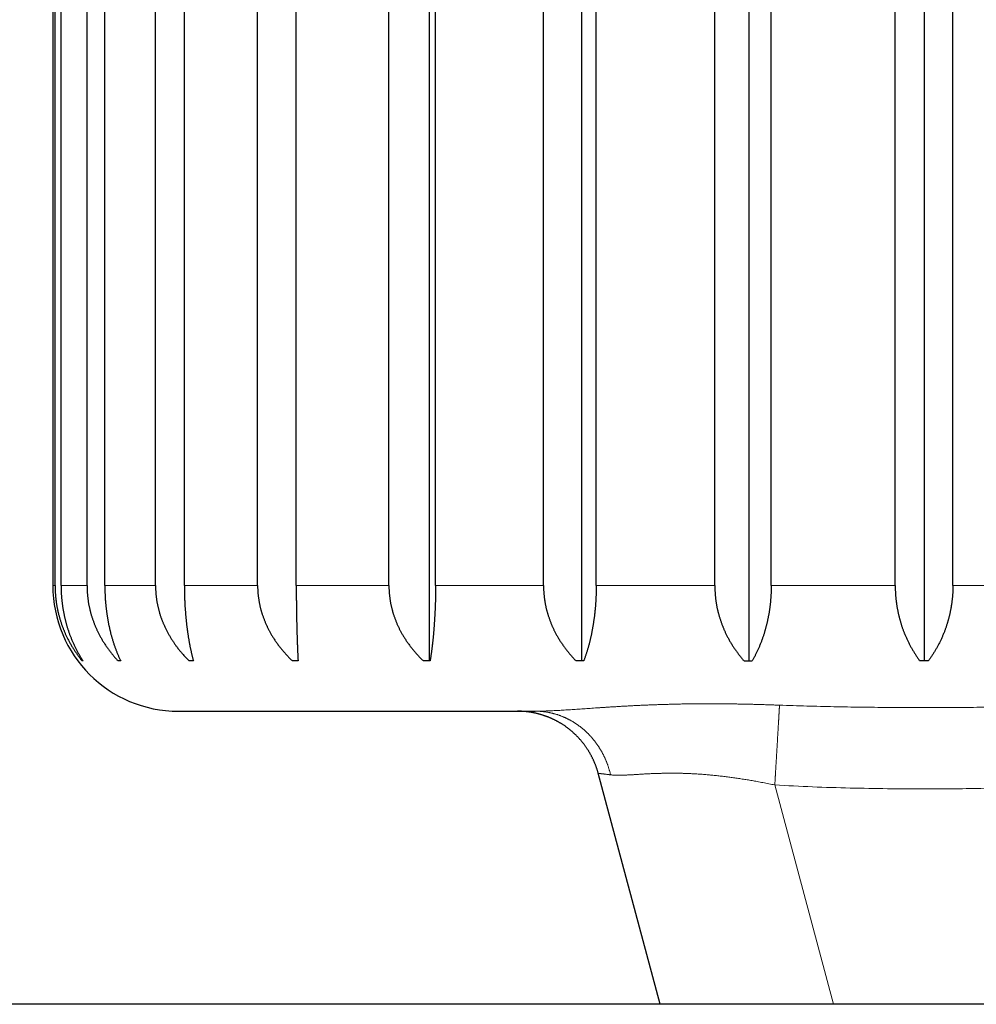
# Model space of a CAD drawing. Header units: millimetres. Extents: x 8 to 760, y 12 to 454.
# Tile 22 of 110: x 299 to 310, y 254 to 266. Entities that reach past the tile are written whole.
import ezdxf

# ---------------------------------------------------------------- set-up
doc = ezdxf.new("R2010")
doc.units = ezdxf.units.MM

msp = doc.modelspace()

# ---------------------------------------------------------------- linework, layer by layer
at = {"color": 7, "linetype": 'Continuous', "lineweight": 30}
for p, q in [((303.827, 277.426), (303.827, 258.396)), ((305.646, 277.426), (305.646, 258.396)), ((307.644, 277.426), (307.644, 258.396)), ((309.734, 277.426), (309.734, 258.396)), ((299.334, 276.296), (299.334, 259.296)), ((299.361, 259.296), (299.361, 276.296)), ((299.432, 259.296), (299.432, 276.296)), ((299.742, 259.296), (299.742, 276.296)), ((299.955, 259.296), (299.955, 276.296)), ((300.56, 259.296), (300.56, 276.296)), ((300.904, 259.296), (300.904, 276.296)), ((301.779, 259.296), (301.779, 276.296)), ((302.24, 259.296), (302.24, 276.296)), ((303.346, 259.296), (303.346, 276.296)), ((303.903, 259.296), (303.903, 276.296)), ((305.192, 259.296), (305.192, 276.296)), ((305.821, 259.296), (305.821, 276.296)), ((307.236, 259.296), (307.236, 276.296)), ((307.91, 259.296), (307.91, 276.296)), ((309.39, 259.296), (309.39, 276.296)), ((310.078, 259.296), (310.078, 276.296)), ((299.695, 258.396), (299.684, 258.396)), ((300.144, 258.396), (300.113, 258.396)), ((301.012, 258.396), (300.962, 258.396)), ((302.262, 258.396), (302.195, 258.396)), ((303.838, 258.396), (303.757, 258.396)), ((305.671, 258.396), (305.58, 258.396)), ((307.585, 258.396), (307.683, 258.396)), ((309.784, 258.396), (309.684, 258.396)), ((300.834, 257.796), (305.092, 257.796)), ((306.583, 254.299), (305.845, 257.055)), ((352.234, 254.299), (282.254, 254.299))]:
    msp.add_line(p, q, dxfattribs=at)
at = {"color": 8, "linetype": 'Continuous', "lineweight": 0}
for p, q in [((299.334, 259.296), (299.361, 259.296)), ((299.432, 259.296), (299.742, 259.296)), ((299.955, 259.296), (300.56, 259.296)), ((300.904, 259.296), (301.779, 259.296)), ((302.24, 259.296), (303.346, 259.296)), ((303.903, 259.296), (305.192, 259.296)), ((305.821, 259.296), (307.236, 259.296)), ((307.91, 259.296), (309.39, 259.296)), ((310.078, 259.296), (311.558, 259.296)), ((305.098, 257.796), (305.092, 257.796)), ((308.654, 254.299), (307.952, 256.916))]:
    msp.add_line(p, q, dxfattribs=at)
at = {"color": 7, "linetype": 'Continuous', "lineweight": 30}
msp.add_arc((300.834, 259.296), 1.5, 180, 270, dxfattribs=at)
for points, knots in [([(299.361, 259.296), (299.361, 259.291), (299.361, 259.28), (299.361, 259.263), (299.361, 259.247), (299.362, 259.23), (299.363, 259.214), (299.364, 259.197), (299.365, 259.181), (299.367, 259.164), (299.368, 259.148), (299.37, 259.132), (299.372, 259.115), (299.374, 259.099), (299.377, 259.083), (299.379, 259.067), (299.382, 259.05), (299.385, 259.034), (299.388, 259.018), (299.391, 259.003), (299.394, 258.99), (299.397, 258.977), (299.4, 258.964), (299.404, 258.95), (299.408, 258.934), (299.412, 258.917), (299.417, 258.901), (299.422, 258.885), (299.427, 258.87), (299.432, 258.854), (299.437, 258.839), (299.442, 258.824), (299.447, 258.809), (299.453, 258.794), (299.459, 258.779), (299.464, 258.765), (299.471, 258.75), (299.477, 258.736), (299.483, 258.72), (299.491, 258.704), (299.499, 258.687), (299.507, 258.67), (299.515, 258.654), (299.524, 258.637), (299.533, 258.62), (299.543, 258.603), (299.552, 258.586), (299.562, 258.569), (299.572, 258.552), (299.583, 258.536), (299.593, 258.52), (299.604, 258.504), (299.615, 258.488), (299.626, 258.472), (299.637, 258.456), (299.649, 258.441), (299.66, 258.426), (299.672, 258.411), (299.68, 258.401), (299.684, 258.396)], [0, 0, 0, 0, 0.016193, 0.03239, 0.048589, 0.064788, 0.080985, 0.097178, 0.113371, 0.129568, 0.145766, 0.161964, 0.178161, 0.194354, 0.210546, 0.226742, 0.24294, 0.259137, 0.275333, 0.291526, 0.304681, 0.317836, 0.330992, 0.344147, 0.361725, 0.379304, 0.396882, 0.413072, 0.429265, 0.44546, 0.461655, 0.477848, 0.494038, 0.510227, 0.526419, 0.542612, 0.558805, 0.574997, 0.591186, 0.610611, 0.63004, 0.64947, 0.668899, 0.688324, 0.709008, 0.729695, 0.750383, 0.77107, 0.791754, 0.812524, 0.833298, 0.854073, 0.874846, 0.895617, 0.916492, 0.937369, 0.958248, 0.979125, 1, 1, 1, 1]), ([(299.432, 259.296), (299.432, 259.291), (299.433, 259.28), (299.433, 259.263), (299.433, 259.247), (299.434, 259.23), (299.434, 259.214), (299.435, 259.197), (299.436, 259.181), (299.437, 259.164), (299.439, 259.148), (299.44, 259.132), (299.442, 259.115), (299.444, 259.099), (299.446, 259.083), (299.448, 259.067), (299.45, 259.05), (299.452, 259.034), (299.455, 259.018), (299.457, 259.003), (299.46, 258.99), (299.462, 258.977), (299.465, 258.964), (299.468, 258.95), (299.471, 258.934), (299.475, 258.917), (299.478, 258.901), (299.482, 258.885), (299.486, 258.87), (299.49, 258.854), (299.494, 258.839), (299.498, 258.824), (299.503, 258.809), (299.507, 258.794), (299.512, 258.779), (299.517, 258.765), (299.522, 258.75), (299.527, 258.736), (299.532, 258.72), (299.538, 258.704), (299.544, 258.687), (299.551, 258.67), (299.558, 258.654), (299.565, 258.637), (299.572, 258.62), (299.58, 258.603), (299.588, 258.586), (299.596, 258.569), (299.604, 258.552), (299.612, 258.536), (299.621, 258.52), (299.63, 258.504), (299.638, 258.488), (299.647, 258.472), (299.657, 258.456), (299.666, 258.441), (299.675, 258.426), (299.685, 258.411), (299.691, 258.401), (299.695, 258.396)], [0, 0, 0, 0, 0.016193, 0.03239, 0.048589, 0.064788, 0.080985, 0.097178, 0.113371, 0.129568, 0.145766, 0.161964, 0.178161, 0.194354, 0.210546, 0.226742, 0.24294, 0.259137, 0.275333, 0.291526, 0.304681, 0.317836, 0.330992, 0.344147, 0.361725, 0.379304, 0.396882, 0.413072, 0.429265, 0.44546, 0.461655, 0.477848, 0.494038, 0.510227, 0.526419, 0.542612, 0.558805, 0.574997, 0.591186, 0.610611, 0.63004, 0.64947, 0.668899, 0.688324, 0.709008, 0.729695, 0.750383, 0.77107, 0.791754, 0.812524, 0.833298, 0.854073, 0.874846, 0.895617, 0.916492, 0.937369, 0.958248, 0.979125, 1, 1, 1, 1]), ([(299.742, 259.296), (299.742, 259.291), (299.742, 259.28), (299.742, 259.263), (299.743, 259.247), (299.744, 259.23), (299.745, 259.214), (299.746, 259.197), (299.747, 259.181), (299.749, 259.164), (299.751, 259.148), (299.753, 259.132), (299.755, 259.115), (299.758, 259.099), (299.76, 259.083), (299.763, 259.067), (299.767, 259.05), (299.77, 259.034), (299.774, 259.018), (299.777, 259.003), (299.781, 258.99), (299.784, 258.977), (299.787, 258.964), (299.791, 258.95), (299.796, 258.934), (299.801, 258.917), (299.807, 258.901), (299.812, 258.885), (299.818, 258.87), (299.823, 258.854), (299.829, 258.839), (299.835, 258.824), (299.841, 258.809), (299.848, 258.794), (299.854, 258.779), (299.861, 258.765), (299.868, 258.75), (299.875, 258.736), (299.883, 258.72), (299.891, 258.704), (299.9, 258.687), (299.91, 258.67), (299.919, 258.654), (299.929, 258.637), (299.94, 258.62), (299.951, 258.603), (299.962, 258.586), (299.973, 258.569), (299.985, 258.552), (299.997, 258.536), (300.009, 258.52), (300.021, 258.504), (300.034, 258.488), (300.046, 258.472), (300.059, 258.456), (300.072, 258.441), (300.086, 258.426), (300.099, 258.411), (300.108, 258.401), (300.113, 258.396)], [0, 0, 0, 0, 0.016193, 0.03239, 0.048589, 0.064788, 0.080985, 0.097178, 0.113371, 0.129568, 0.145766, 0.161965, 0.178161, 0.194354, 0.210546, 0.226742, 0.24294, 0.259137, 0.275333, 0.291526, 0.304681, 0.317836, 0.330992, 0.344147, 0.361725, 0.379304, 0.396882, 0.413072, 0.429265, 0.44546, 0.461655, 0.477848, 0.494038, 0.510227, 0.526419, 0.542612, 0.558805, 0.574997, 0.591186, 0.610612, 0.63004, 0.64947, 0.668899, 0.688325, 0.709008, 0.729695, 0.750383, 0.77107, 0.791754, 0.812524, 0.833298, 0.854073, 0.874847, 0.895617, 0.916492, 0.937369, 0.958248, 0.979125, 1, 1, 1, 1]), ([(299.955, 259.296), (299.955, 259.291), (299.955, 259.28), (299.955, 259.263), (299.955, 259.247), (299.956, 259.23), (299.956, 259.214), (299.957, 259.197), (299.957, 259.181), (299.958, 259.164), (299.959, 259.148), (299.96, 259.132), (299.961, 259.115), (299.963, 259.099), (299.964, 259.083), (299.966, 259.067), (299.967, 259.05), (299.969, 259.034), (299.971, 259.018), (299.973, 259.003), (299.974, 258.99), (299.976, 258.977), (299.978, 258.964), (299.98, 258.95), (299.982, 258.934), (299.985, 258.917), (299.988, 258.901), (299.991, 258.885), (299.993, 258.87), (299.996, 258.854), (299.999, 258.839), (300.002, 258.824), (300.005, 258.809), (300.009, 258.794), (300.012, 258.779), (300.015, 258.765), (300.019, 258.75), (300.023, 258.736), (300.026, 258.72), (300.031, 258.704), (300.035, 258.687), (300.04, 258.67), (300.045, 258.654), (300.05, 258.637), (300.056, 258.62), (300.061, 258.603), (300.067, 258.586), (300.073, 258.569), (300.078, 258.552), (300.085, 258.536), (300.091, 258.52), (300.097, 258.504), (300.103, 258.488), (300.11, 258.472), (300.116, 258.456), (300.123, 258.441), (300.13, 258.426), (300.137, 258.411), (300.141, 258.401), (300.144, 258.396)], [0, 0, 0, 0, 0.016193, 0.03239, 0.048589, 0.064788, 0.080985, 0.097178, 0.113371, 0.129568, 0.145766, 0.161965, 0.178161, 0.194354, 0.210546, 0.226742, 0.24294, 0.259137, 0.275333, 0.291526, 0.304681, 0.317836, 0.330992, 0.344147, 0.361725, 0.379304, 0.396882, 0.413072, 0.429265, 0.44546, 0.461655, 0.477848, 0.494038, 0.510227, 0.526419, 0.542612, 0.558805, 0.574997, 0.591186, 0.610612, 0.63004, 0.64947, 0.668899, 0.688325, 0.709008, 0.729695, 0.750383, 0.77107, 0.791754, 0.812524, 0.833298, 0.854073, 0.874847, 0.895617, 0.916492, 0.937369, 0.958248, 0.979125, 1, 1, 1, 1]), ([(300.56, 259.296), (300.56, 259.291), (300.56, 259.28), (300.56, 259.264), (300.561, 259.249), (300.562, 259.233), (300.563, 259.217), (300.564, 259.201), (300.565, 259.185), (300.567, 259.169), (300.569, 259.154), (300.571, 259.138), (300.573, 259.122), (300.575, 259.112), (300.577, 259.101), (300.579, 259.09), (300.582, 259.075), (300.585, 259.06), (300.588, 259.044), (300.592, 259.029), (300.596, 259.013), (300.6, 258.997), (300.604, 258.981), (300.609, 258.964), (300.614, 258.948), (300.62, 258.932), (300.625, 258.916), (300.63, 258.901), (300.635, 258.887), (300.641, 258.873), (300.647, 258.858), (300.652, 258.844), (300.659, 258.829), (300.666, 258.813), (300.674, 258.796), (300.682, 258.78), (300.69, 258.763), (300.698, 258.747), (300.707, 258.731), (300.716, 258.715), (300.725, 258.699), (300.734, 258.684), (300.743, 258.668), (300.753, 258.653), (300.763, 258.638), (300.773, 258.623), (300.783, 258.608), (300.793, 258.593), (300.804, 258.578), (300.815, 258.563), (300.828, 258.546), (300.841, 258.529), (300.855, 258.513), (300.869, 258.496), (300.883, 258.479), (300.898, 258.463), (300.914, 258.446), (300.93, 258.429), (300.946, 258.412), (300.957, 258.402), (300.962, 258.396)], [0, 0, 0, 0, 0.015563, 0.03113, 0.046698, 0.062266, 0.077833, 0.093396, 0.10896, 0.124526, 0.140094, 0.155662, 0.171228, 0.186791, 0.187503, 0.202947, 0.218394, 0.233842, 0.249291, 0.264738, 0.280182, 0.296952, 0.313726, 0.330502, 0.347278, 0.364052, 0.380823, 0.39591, 0.410999, 0.426089, 0.44118, 0.456269, 0.471356, 0.489566, 0.507779, 0.525994, 0.544207, 0.562418, 0.580352, 0.59829, 0.616229, 0.634169, 0.652107, 0.670041, 0.687974, 0.705909, 0.723846, 0.741783, 0.759719, 0.777651, 0.799168, 0.820689, 0.842211, 0.863731, 0.885248, 0.908196, 0.931147, 0.9541, 0.977052, 1, 1, 1, 1]), ([(300.904, 259.296), (300.904, 259.291), (300.904, 259.28), (300.904, 259.263), (300.905, 259.247), (300.905, 259.23), (300.905, 259.214), (300.905, 259.197), (300.906, 259.181), (300.906, 259.164), (300.907, 259.148), (300.907, 259.132), (300.908, 259.115), (300.909, 259.099), (300.91, 259.083), (300.911, 259.067), (300.911, 259.05), (300.912, 259.034), (300.913, 259.018), (300.915, 259.003), (300.916, 258.99), (300.916, 258.977), (300.918, 258.964), (300.919, 258.95), (300.92, 258.934), (300.922, 258.917), (300.923, 258.901), (300.925, 258.885), (300.926, 258.87), (300.928, 258.854), (300.93, 258.839), (300.931, 258.824), (300.933, 258.809), (300.935, 258.794), (300.937, 258.779), (300.939, 258.765), (300.941, 258.75), (300.943, 258.736), (300.945, 258.72), (300.948, 258.704), (300.95, 258.687), (300.953, 258.67), (300.956, 258.654), (300.959, 258.637), (300.962, 258.62), (300.965, 258.603), (300.968, 258.586), (300.971, 258.569), (300.975, 258.552), (300.978, 258.536), (300.982, 258.52), (300.985, 258.504), (300.989, 258.488), (300.993, 258.472), (300.996, 258.456), (301, 258.441), (301.004, 258.426), (301.008, 258.411), (301.011, 258.401), (301.012, 258.396)], [0, 0, 0, 0, 0.016193, 0.03239, 0.048589, 0.064788, 0.080985, 0.097178, 0.113371, 0.129568, 0.145766, 0.161965, 0.178161, 0.194354, 0.210546, 0.226742, 0.24294, 0.259137, 0.275333, 0.291526, 0.304681, 0.317836, 0.330992, 0.344147, 0.361725, 0.379304, 0.396882, 0.413072, 0.429265, 0.44546, 0.461655, 0.477848, 0.494038, 0.510227, 0.526419, 0.542612, 0.558805, 0.574997, 0.591186, 0.610612, 0.63004, 0.64947, 0.668899, 0.688325, 0.709008, 0.729695, 0.750383, 0.77107, 0.791754, 0.812524, 0.833298, 0.854073, 0.874847, 0.895617, 0.916492, 0.937369, 0.958248, 0.979125, 1, 1, 1, 1]), ([(301.779, 259.296), (301.779, 259.291), (301.779, 259.28), (301.779, 259.263), (301.78, 259.247), (301.781, 259.23), (301.782, 259.214), (301.783, 259.197), (301.785, 259.181), (301.787, 259.164), (301.789, 259.148), (301.791, 259.132), (301.794, 259.115), (301.797, 259.099), (301.8, 259.083), (301.803, 259.067), (301.807, 259.05), (301.81, 259.034), (301.814, 259.018), (301.818, 259.003), (301.822, 258.99), (301.826, 258.977), (301.83, 258.964), (301.835, 258.95), (301.84, 258.934), (301.846, 258.917), (301.852, 258.901), (301.858, 258.885), (301.864, 258.87), (301.87, 258.854), (301.877, 258.839), (301.884, 258.824), (301.891, 258.809), (301.898, 258.794), (301.905, 258.779), (301.913, 258.765), (301.92, 258.75), (301.928, 258.736), (301.937, 258.72), (301.946, 258.704), (301.957, 258.687), (301.967, 258.67), (301.978, 258.654), (301.989, 258.637), (302.001, 258.62), (302.013, 258.603), (302.026, 258.586), (302.038, 258.569), (302.051, 258.552), (302.065, 258.536), (302.078, 258.52), (302.092, 258.504), (302.106, 258.488), (302.12, 258.472), (302.135, 258.456), (302.149, 258.441), (302.164, 258.426), (302.179, 258.411), (302.19, 258.401), (302.195, 258.396)], [0, 0, 0, 0, 0.016193, 0.03239, 0.048589, 0.064788, 0.080985, 0.097178, 0.113371, 0.129568, 0.145766, 0.161965, 0.178161, 0.194354, 0.210546, 0.226742, 0.24294, 0.259137, 0.275333, 0.291526, 0.304681, 0.317836, 0.330992, 0.344147, 0.361725, 0.379304, 0.396882, 0.413072, 0.429265, 0.44546, 0.461655, 0.477848, 0.494038, 0.510227, 0.526419, 0.542612, 0.558805, 0.574997, 0.591186, 0.610612, 0.63004, 0.64947, 0.668899, 0.688325, 0.709008, 0.729695, 0.750383, 0.77107, 0.791754, 0.812524, 0.833298, 0.854073, 0.874847, 0.895617, 0.916492, 0.937369, 0.958248, 0.979125, 1, 1, 1, 1]), ([(302.24, 259.296), (302.24, 259.291), (302.24, 259.28), (302.24, 259.263), (302.24, 259.247), (302.24, 259.23), (302.24, 259.214), (302.24, 259.197), (302.24, 259.181), (302.24, 259.164), (302.24, 259.148), (302.24, 259.132), (302.241, 259.115), (302.241, 259.099), (302.241, 259.083), (302.241, 259.067), (302.241, 259.05), (302.241, 259.034), (302.242, 259.018), (302.242, 259.003), (302.242, 258.99), (302.242, 258.977), (302.242, 258.964), (302.243, 258.95), (302.243, 258.934), (302.243, 258.917), (302.244, 258.901), (302.244, 258.885), (302.244, 258.87), (302.245, 258.854), (302.245, 258.839), (302.245, 258.824), (302.246, 258.809), (302.246, 258.794), (302.246, 258.779), (302.247, 258.765), (302.247, 258.75), (302.248, 258.736), (302.248, 258.72), (302.249, 258.704), (302.249, 258.687), (302.25, 258.67), (302.25, 258.654), (302.251, 258.637), (302.251, 258.62), (302.252, 258.603), (302.253, 258.586), (302.253, 258.569), (302.254, 258.552), (302.255, 258.536), (302.255, 258.52), (302.256, 258.504), (302.257, 258.488), (302.258, 258.472), (302.258, 258.456), (302.259, 258.441), (302.26, 258.426), (302.261, 258.411), (302.261, 258.401), (302.262, 258.396)], [0, 0, 0, 0, 0.016193, 0.03239, 0.048589, 0.064788, 0.080985, 0.097178, 0.113371, 0.129568, 0.145766, 0.161965, 0.178161, 0.194354, 0.210546, 0.226742, 0.24294, 0.259137, 0.275333, 0.291526, 0.304681, 0.317836, 0.330992, 0.344147, 0.361725, 0.379304, 0.396882, 0.413072, 0.429265, 0.44546, 0.461655, 0.477848, 0.494038, 0.510227, 0.526419, 0.542612, 0.558805, 0.574997, 0.591186, 0.610612, 0.63004, 0.64947, 0.668899, 0.688325, 0.709008, 0.729695, 0.750383, 0.77107, 0.791754, 0.812524, 0.833298, 0.854073, 0.874847, 0.895617, 0.916492, 0.937369, 0.958248, 0.979125, 1, 1, 1, 1]), ([(303.346, 259.296), (303.346, 259.291), (303.346, 259.28), (303.346, 259.263), (303.347, 259.247), (303.348, 259.23), (303.349, 259.214), (303.35, 259.197), (303.352, 259.181), (303.354, 259.164), (303.356, 259.148), (303.358, 259.132), (303.36, 259.115), (303.363, 259.099), (303.366, 259.083), (303.37, 259.067), (303.373, 259.05), (303.377, 259.034), (303.381, 259.018), (303.385, 259.003), (303.389, 258.99), (303.392, 258.977), (303.396, 258.964), (303.401, 258.95), (303.406, 258.934), (303.412, 258.917), (303.418, 258.901), (303.424, 258.885), (303.43, 258.87), (303.436, 258.854), (303.442, 258.839), (303.449, 258.824), (303.456, 258.809), (303.463, 258.794), (303.47, 258.779), (303.478, 258.765), (303.485, 258.75), (303.493, 258.736), (303.502, 258.72), (303.511, 258.704), (303.521, 258.687), (303.532, 258.67), (303.542, 258.654), (303.553, 258.637), (303.565, 258.62), (303.577, 258.603), (303.59, 258.586), (303.602, 258.569), (303.615, 258.552), (303.628, 258.536), (303.642, 258.52), (303.655, 258.504), (303.669, 258.488), (303.683, 258.472), (303.697, 258.456), (303.712, 258.441), (303.727, 258.426), (303.742, 258.411), (303.752, 258.401), (303.757, 258.396)], [0, 0, 0, 0, 0.016193, 0.03239, 0.048589, 0.064788, 0.080985, 0.097178, 0.113371, 0.129568, 0.145766, 0.161965, 0.178161, 0.194354, 0.210546, 0.226742, 0.24294, 0.259137, 0.275333, 0.291526, 0.304681, 0.317836, 0.330992, 0.344147, 0.361725, 0.379304, 0.396882, 0.413072, 0.429265, 0.44546, 0.461655, 0.477848, 0.494038, 0.510227, 0.526419, 0.542612, 0.558805, 0.574997, 0.591186, 0.610612, 0.63004, 0.64947, 0.668899, 0.688325, 0.709008, 0.729695, 0.750383, 0.77107, 0.791754, 0.812524, 0.833298, 0.854073, 0.874847, 0.895617, 0.916492, 0.937369, 0.958248, 0.979125, 1, 1, 1, 1]), ([(303.903, 259.296), (303.903, 259.291), (303.903, 259.28), (303.903, 259.263), (303.903, 259.247), (303.902, 259.23), (303.902, 259.214), (303.902, 259.197), (303.902, 259.181), (303.902, 259.164), (303.901, 259.148), (303.901, 259.132), (303.9, 259.115), (303.9, 259.099), (303.9, 259.083), (303.899, 259.067), (303.898, 259.05), (303.898, 259.034), (303.897, 259.018), (303.897, 259.003), (303.896, 258.99), (303.895, 258.977), (303.895, 258.964), (303.894, 258.95), (303.893, 258.934), (303.892, 258.917), (303.891, 258.901), (303.89, 258.885), (303.889, 258.87), (303.888, 258.854), (303.887, 258.839), (303.886, 258.824), (303.885, 258.809), (303.884, 258.794), (303.883, 258.779), (303.882, 258.765), (303.881, 258.75), (303.879, 258.736), (303.878, 258.72), (303.877, 258.704), (303.875, 258.687), (303.873, 258.67), (303.872, 258.654), (303.87, 258.637), (303.868, 258.62), (303.866, 258.603), (303.864, 258.586), (303.862, 258.569), (303.86, 258.552), (303.858, 258.536), (303.856, 258.52), (303.854, 258.504), (303.852, 258.488), (303.849, 258.472), (303.847, 258.456), (303.845, 258.441), (303.842, 258.426), (303.84, 258.411), (303.838, 258.401), (303.838, 258.396)], [0, 0, 0, 0, 0.016193, 0.03239, 0.048589, 0.064788, 0.080985, 0.097178, 0.113371, 0.129568, 0.145766, 0.161965, 0.178161, 0.194354, 0.210546, 0.226742, 0.24294, 0.259137, 0.275333, 0.291526, 0.304681, 0.317836, 0.330992, 0.344147, 0.361725, 0.379304, 0.396882, 0.413072, 0.429265, 0.44546, 0.461655, 0.477848, 0.494038, 0.510227, 0.526419, 0.542612, 0.558805, 0.574997, 0.591186, 0.610612, 0.63004, 0.64947, 0.668899, 0.688325, 0.709008, 0.729695, 0.750383, 0.77107, 0.791754, 0.812524, 0.833298, 0.854073, 0.874847, 0.895617, 0.916492, 0.937369, 0.958248, 0.979125, 1, 1, 1, 1]), ([(305.192, 259.296), (305.192, 259.291), (305.192, 259.28), (305.192, 259.263), (305.193, 259.247), (305.193, 259.23), (305.194, 259.214), (305.196, 259.197), (305.197, 259.181), (305.199, 259.164), (305.201, 259.148), (305.203, 259.132), (305.206, 259.115), (305.208, 259.099), (305.211, 259.083), (305.214, 259.067), (305.217, 259.05), (305.221, 259.034), (305.225, 259.018), (305.228, 259.003), (305.232, 258.99), (305.236, 258.977), (305.239, 258.964), (305.244, 258.95), (305.248, 258.934), (305.254, 258.917), (305.26, 258.901), (305.265, 258.885), (305.271, 258.87), (305.277, 258.854), (305.283, 258.839), (305.289, 258.824), (305.296, 258.809), (305.303, 258.794), (305.309, 258.779), (305.316, 258.765), (305.324, 258.75), (305.331, 258.736), (305.339, 258.72), (305.348, 258.704), (305.358, 258.687), (305.367, 258.67), (305.377, 258.654), (305.388, 258.637), (305.399, 258.62), (305.41, 258.603), (305.422, 258.586), (305.434, 258.569), (305.446, 258.552), (305.459, 258.536), (305.471, 258.52), (305.484, 258.504), (305.497, 258.488), (305.51, 258.472), (305.524, 258.456), (305.538, 258.441), (305.552, 258.426), (305.566, 258.411), (305.576, 258.401), (305.58, 258.396)], [0, 0, 0, 0, 0.016193, 0.03239, 0.048589, 0.064788, 0.080985, 0.097178, 0.113371, 0.129568, 0.145766, 0.161965, 0.178161, 0.194354, 0.210546, 0.226742, 0.24294, 0.259137, 0.275333, 0.291526, 0.304681, 0.317836, 0.330992, 0.344147, 0.361725, 0.379304, 0.396882, 0.413072, 0.429265, 0.44546, 0.461655, 0.477848, 0.494038, 0.510227, 0.526419, 0.542612, 0.558805, 0.574997, 0.591186, 0.610612, 0.63004, 0.64947, 0.668899, 0.688325, 0.709008, 0.729695, 0.750383, 0.77107, 0.791754, 0.812524, 0.833298, 0.854073, 0.874847, 0.895617, 0.916492, 0.937369, 0.958248, 0.979125, 1, 1, 1, 1]), ([(305.821, 259.296), (305.821, 259.291), (305.821, 259.28), (305.82, 259.263), (305.82, 259.247), (305.82, 259.23), (305.82, 259.214), (305.819, 259.197), (305.818, 259.181), (305.818, 259.164), (305.817, 259.148), (305.816, 259.132), (305.815, 259.115), (305.814, 259.099), (305.813, 259.083), (305.812, 259.067), (305.811, 259.05), (305.809, 259.034), (305.808, 259.018), (305.806, 259.003), (305.805, 258.99), (305.804, 258.977), (305.802, 258.964), (305.801, 258.95), (305.799, 258.934), (305.797, 258.917), (305.795, 258.901), (305.792, 258.885), (305.79, 258.87), (305.788, 258.854), (305.786, 258.839), (305.783, 258.824), (305.781, 258.809), (305.778, 258.794), (305.775, 258.779), (305.773, 258.765), (305.77, 258.75), (305.767, 258.736), (305.764, 258.72), (305.761, 258.704), (305.757, 258.687), (305.753, 258.67), (305.749, 258.654), (305.745, 258.637), (305.741, 258.62), (305.737, 258.603), (305.732, 258.586), (305.728, 258.569), (305.723, 258.552), (305.718, 258.536), (305.713, 258.52), (305.708, 258.504), (305.703, 258.488), (305.698, 258.472), (305.693, 258.456), (305.688, 258.441), (305.682, 258.426), (305.677, 258.411), (305.673, 258.401), (305.671, 258.396)], [0, 0, 0, 0, 0.016193, 0.03239, 0.048589, 0.064788, 0.080985, 0.097178, 0.113371, 0.129568, 0.145766, 0.161965, 0.178161, 0.194354, 0.210546, 0.226742, 0.24294, 0.259137, 0.275333, 0.291526, 0.304681, 0.317836, 0.330992, 0.344147, 0.361725, 0.379304, 0.396882, 0.413072, 0.429265, 0.44546, 0.461655, 0.477848, 0.494038, 0.510227, 0.526419, 0.542612, 0.558805, 0.574997, 0.591186, 0.610612, 0.63004, 0.64947, 0.668899, 0.688325, 0.709008, 0.729695, 0.750383, 0.77107, 0.791754, 0.812524, 0.833298, 0.854073, 0.874847, 0.895617, 0.916492, 0.937369, 0.958248, 0.979125, 1, 1, 1, 1]), ([(307.236, 259.296), (307.236, 259.291), (307.236, 259.28), (307.236, 259.263), (307.237, 259.247), (307.238, 259.23), (307.239, 259.214), (307.24, 259.197), (307.241, 259.181), (307.243, 259.164), (307.244, 259.148), (307.246, 259.132), (307.249, 259.115), (307.251, 259.099), (307.253, 259.083), (307.256, 259.067), (307.259, 259.05), (307.262, 259.034), (307.266, 259.018), (307.269, 259.003), (307.272, 258.99), (307.276, 258.977), (307.279, 258.964), (307.283, 258.95), (307.287, 258.934), (307.292, 258.917), (307.297, 258.901), (307.302, 258.885), (307.307, 258.87), (307.313, 258.854), (307.318, 258.839), (307.324, 258.824), (307.33, 258.809), (307.336, 258.794), (307.342, 258.779), (307.348, 258.765), (307.355, 258.75), (307.361, 258.736), (307.369, 258.72), (307.377, 258.704), (307.385, 258.687), (307.394, 258.67), (307.403, 258.654), (307.412, 258.637), (307.422, 258.62), (307.433, 258.603), (307.443, 258.586), (307.454, 258.569), (307.465, 258.552), (307.476, 258.536), (307.487, 258.52), (307.499, 258.504), (307.511, 258.488), (307.522, 258.472), (307.535, 258.456), (307.547, 258.441), (307.56, 258.426), (307.572, 258.411), (307.581, 258.401), (307.585, 258.396)], [0, 0, 0, 0, 0.016193, 0.03239, 0.048589, 0.064788, 0.080985, 0.097178, 0.113371, 0.129568, 0.145766, 0.161965, 0.178161, 0.194354, 0.210546, 0.226742, 0.24294, 0.259137, 0.275333, 0.291526, 0.304681, 0.317836, 0.330992, 0.344147, 0.361725, 0.379304, 0.396882, 0.413072, 0.429265, 0.44546, 0.461655, 0.477848, 0.494038, 0.510227, 0.526419, 0.542612, 0.558805, 0.574997, 0.591186, 0.610612, 0.63004, 0.64947, 0.668899, 0.688325, 0.709008, 0.729695, 0.750383, 0.77107, 0.791754, 0.812524, 0.833298, 0.854073, 0.874847, 0.895617, 0.916492, 0.937369, 0.958248, 0.979125, 1, 1, 1, 1]), ([(307.91, 259.296), (307.91, 259.291), (307.909, 259.28), (307.909, 259.263), (307.909, 259.247), (307.908, 259.23), (307.908, 259.214), (307.907, 259.197), (307.906, 259.181), (307.905, 259.164), (307.904, 259.148), (307.903, 259.132), (307.901, 259.115), (307.9, 259.099), (307.898, 259.083), (307.896, 259.067), (307.894, 259.05), (307.892, 259.034), (307.89, 259.018), (307.888, 259.003), (307.886, 258.99), (307.884, 258.977), (307.882, 258.964), (307.879, 258.95), (307.876, 258.934), (307.873, 258.917), (307.87, 258.901), (307.867, 258.885), (307.863, 258.87), (307.86, 258.854), (307.856, 258.839), (307.852, 258.824), (307.849, 258.809), (307.845, 258.794), (307.841, 258.779), (307.837, 258.765), (307.832, 258.75), (307.828, 258.736), (307.823, 258.72), (307.818, 258.704), (307.813, 258.687), (307.807, 258.67), (307.801, 258.654), (307.795, 258.637), (307.789, 258.62), (307.782, 258.603), (307.775, 258.586), (307.768, 258.569), (307.761, 258.552), (307.754, 258.536), (307.746, 258.52), (307.739, 258.504), (307.731, 258.488), (307.723, 258.472), (307.716, 258.456), (307.708, 258.441), (307.699, 258.426), (307.691, 258.411), (307.686, 258.401), (307.683, 258.396)], [0, 0, 0, 0, 0.0161933, 0.0323903, 0.0485891, 0.0647879, 0.0809849, 0.0971782, 0.1133712, 0.1295677, 0.1457661, 0.1619645, 0.1781611, 0.1943542, 0.2105465, 0.2267422, 0.2429397, 0.2591373, 0.2753332, 0.2915256, 0.3046806, 0.3178364, 0.3309923, 0.3441473, 0.3617252, 0.3793041, 0.396882, 0.4130721, 0.4292653, 0.44546, 0.4616548, 0.4778481, 0.4940384, 0.5102273, 0.5264189, 0.542612, 0.5588052, 0.5749971, 0.5911861, 0.6106115, 0.6300402, 0.6494701, 0.668899, 0.6883246, 0.709008, 0.7296949, 0.7503832, 0.7710704, 0.7917541, 0.8125244, 0.8332979, 0.8540727, 0.8748465, 0.8956171, 0.9164916, 0.937369, 0.9582476, 0.9791253, 1, 1, 1, 1]), ([(309.39, 259.296), (309.39, 259.291), (309.39, 259.281), (309.39, 259.267), (309.39, 259.252), (309.391, 259.237), (309.391, 259.222), (309.392, 259.207), (309.393, 259.191), (309.394, 259.176), (309.395, 259.16), (309.397, 259.145), (309.399, 259.13), (309.4, 259.114), (309.402, 259.099), (309.404, 259.085), (309.406, 259.07), (309.408, 259.056), (309.411, 259.042), (309.413, 259.028), (309.416, 259.013), (309.419, 258.998), (309.422, 258.983), (309.425, 258.968), (309.428, 258.953), (309.431, 258.939), (309.435, 258.926), (309.438, 258.913), (309.441, 258.9), (309.445, 258.886), (309.449, 258.873), (309.453, 258.859), (309.457, 258.845), (309.461, 258.831), (309.466, 258.816), (309.472, 258.8), (309.477, 258.784), (309.483, 258.768), (309.489, 258.752), (309.495, 258.737), (309.501, 258.721), (309.508, 258.704), (309.516, 258.687), (309.523, 258.67), (309.531, 258.653), (309.539, 258.636), (309.547, 258.619), (309.556, 258.602), (309.564, 258.585), (309.573, 258.569), (309.582, 258.552), (309.592, 258.536), (309.601, 258.52), (309.611, 258.503), (309.621, 258.488), (309.631, 258.472), (309.641, 258.456), (309.652, 258.441), (309.662, 258.426), (309.673, 258.411), (309.68, 258.401), (309.684, 258.396)], [0, 0, 0, 0, 0.014537, 0.029076, 0.043616, 0.058155, 0.072692, 0.087882, 0.103077, 0.118275, 0.133474, 0.148674, 0.163872, 0.179067, 0.194257, 0.208602, 0.22295, 0.237299, 0.251647, 0.265995, 0.28034, 0.295737, 0.311136, 0.326536, 0.341935, 0.357332, 0.370515, 0.383699, 0.396882, 0.411423, 0.425965, 0.440508, 0.455051, 0.469592, 0.486947, 0.504307, 0.521669, 0.539033, 0.556396, 0.573756, 0.591111, 0.610852, 0.630596, 0.650341, 0.670085, 0.689825, 0.710209, 0.730595, 0.750983, 0.77137, 0.791754, 0.812537, 0.833324, 0.854112, 0.874899, 0.895683, 0.916544, 0.937408, 0.958274, 0.979138, 1, 1, 1, 1]), ([(310.078, 259.296), (310.078, 259.291), (310.078, 259.281), (310.078, 259.267), (310.078, 259.252), (310.077, 259.237), (310.076, 259.222), (310.076, 259.207), (310.075, 259.191), (310.073, 259.176), (310.072, 259.16), (310.071, 259.145), (310.069, 259.13), (310.067, 259.114), (310.066, 259.099), (310.064, 259.085), (310.062, 259.07), (310.059, 259.056), (310.057, 259.042), (310.055, 259.028), (310.052, 259.013), (310.049, 258.998), (310.046, 258.983), (310.043, 258.968), (310.04, 258.953), (310.036, 258.939), (310.033, 258.926), (310.03, 258.913), (310.026, 258.9), (310.023, 258.886), (310.019, 258.873), (310.015, 258.859), (310.011, 258.845), (310.006, 258.831), (310.001, 258.816), (309.996, 258.8), (309.99, 258.784), (309.985, 258.768), (309.979, 258.752), (309.973, 258.737), (309.966, 258.721), (309.96, 258.704), (309.952, 258.687), (309.945, 258.67), (309.937, 258.653), (309.929, 258.636), (309.921, 258.619), (309.912, 258.602), (309.903, 258.585), (309.894, 258.569), (309.885, 258.552), (309.876, 258.536), (309.866, 258.52), (309.857, 258.503), (309.847, 258.488), (309.837, 258.472), (309.826, 258.456), (309.816, 258.441), (309.805, 258.426), (309.795, 258.411), (309.787, 258.401), (309.784, 258.396)], [0, 0, 0, 0, 0.014537, 0.0290761, 0.0436158, 0.0581548, 0.0726918, 0.0878822, 0.1030771, 0.118275, 0.1334744, 0.1486738, 0.1638718, 0.1790668, 0.1942573, 0.2086024, 0.2229499, 0.2372986, 0.2516474, 0.265995, 0.2803401, 0.2957371, 0.3111362, 0.326536, 0.3419351, 0.3573321, 0.3705153, 0.383699, 0.3968822, 0.411423, 0.4259654, 0.4405084, 0.4550509, 0.4695918, 0.4869472, 0.504307, 0.5216694, 0.5390328, 0.5563955, 0.5737557, 0.5911115, 0.6108518, 0.6305956, 0.6503406, 0.6700846, 0.6898252, 0.7102085, 0.7305953, 0.7509834, 0.7713704, 0.791754, 0.8125374, 0.8333241, 0.854112, 0.8748989, 0.8956825, 0.916544, 0.9374083, 0.9582738, 0.9791383, 1, 1, 1, 1]), ([(305.845, 257.055), (305.843, 257.06), (305.841, 257.069), (305.837, 257.083), (305.832, 257.097), (305.828, 257.111), (305.823, 257.125), (305.818, 257.139), (305.813, 257.152), (305.808, 257.165), (305.803, 257.178), (305.798, 257.19), (305.792, 257.202), (305.787, 257.215), (305.781, 257.227), (305.775, 257.239), (305.769, 257.251), (305.763, 257.263), (305.757, 257.275), (305.75, 257.286), (305.744, 257.298), (305.737, 257.309), (305.731, 257.32), (305.724, 257.331), (305.717, 257.341), (305.71, 257.352), (305.702, 257.364), (305.693, 257.376), (305.685, 257.388), (305.676, 257.4), (305.667, 257.411), (305.658, 257.423), (305.649, 257.434), (305.64, 257.444), (305.631, 257.455), (305.622, 257.465), (305.613, 257.475), (305.604, 257.484), (305.595, 257.494), (305.585, 257.504), (305.576, 257.513), (305.566, 257.522), (305.556, 257.531), (305.546, 257.541), (305.537, 257.549), (305.527, 257.558), (305.517, 257.566), (305.507, 257.574), (305.497, 257.582), (305.487, 257.59), (305.476, 257.598), (305.464, 257.607), (305.452, 257.616), (305.44, 257.624), (305.428, 257.632), (305.415, 257.64), (305.403, 257.648), (305.391, 257.655), (305.38, 257.662), (305.368, 257.668), (305.356, 257.675), (305.345, 257.681), (305.333, 257.687), (305.321, 257.693), (305.308, 257.699), (305.296, 257.705), (305.284, 257.71), (305.272, 257.716), (305.26, 257.721), (305.248, 257.726), (305.236, 257.73), (305.224, 257.735), (305.212, 257.739), (305.199, 257.743), (305.186, 257.748), (305.172, 257.752), (305.158, 257.756), (305.144, 257.76), (305.13, 257.764), (305.116, 257.768), (305.102, 257.771), (305.088, 257.774), (305.075, 257.777), (305.062, 257.779), (305.049, 257.782), (305.035, 257.784), (305.022, 257.786), (305.009, 257.788), (304.995, 257.789), (304.982, 257.791), (304.969, 257.792), (304.955, 257.793), (304.942, 257.794), (304.929, 257.795), (304.917, 257.796), (304.904, 257.796), (304.891, 257.796), (304.883, 257.796), (304.879, 257.796)], [0, 0, 0, 0, 0.0112, 0.0224, 0.0336, 0.0448, 0.056, 0.0672, 0.0784, 0.088667, 0.098933, 0.1092, 0.119467, 0.129733, 0.14, 0.150267, 0.160533, 0.1708, 0.181067, 0.191333, 0.2016, 0.21128, 0.22096, 0.23064, 0.24032, 0.25, 0.2612, 0.2724, 0.2836, 0.2948, 0.306, 0.3172, 0.3284, 0.338667, 0.348933, 0.3592, 0.369467, 0.379733, 0.39, 0.400267, 0.410533, 0.4208, 0.431067, 0.441333, 0.4516, 0.46128, 0.47096, 0.48064, 0.49032, 0.5, 0.5112, 0.5224, 0.5336, 0.5448, 0.556, 0.5672, 0.5784, 0.588667, 0.598933, 0.6092, 0.619467, 0.629733, 0.64, 0.650267, 0.660533, 0.6708, 0.681067, 0.691333, 0.7016, 0.71128, 0.72096, 0.73064, 0.74032, 0.75, 0.7612, 0.7724, 0.7836, 0.7948, 0.806, 0.8172, 0.8284, 0.838667, 0.848933, 0.8592, 0.869467, 0.879733, 0.89, 0.900267, 0.910533, 0.9208, 0.931067, 0.941333, 0.9516, 0.96128, 0.97096, 0.98064, 0.99032, 1, 1, 1, 1])]:
    msp.add_open_spline(points, degree=3, knots=knots, dxfattribs=at)
at = {"color": 8, "linetype": 'Continuous', "lineweight": 0}
for points, knots in [([(308.009, 257.868), (308.117, 257.865), (308.333, 257.857), (308.658, 257.85), (308.981, 257.844), (309.303, 257.841), (309.624, 257.839), (309.94, 257.84), (310.249, 257.841), (310.553, 257.845), (310.858, 257.851), (311.163, 257.858), (311.452, 257.868), (311.72, 257.879), (311.967, 257.891), (312.21, 257.906), (312.41, 257.921), (312.571, 257.935), (312.692, 257.946), (312.813, 257.959), (312.932, 257.972), (313.049, 257.986), (313.167, 258.002), (313.283, 258.018), (313.397, 258.036), (313.509, 258.055), (313.618, 258.075), (313.718, 258.095), (313.808, 258.114), (313.889, 258.132), (313.968, 258.152), (314.045, 258.171), (314.114, 258.19), (314.175, 258.208), (314.227, 258.223), (314.279, 258.239), (314.33, 258.256), (314.38, 258.273), (314.429, 258.291), (314.476, 258.308), (314.52, 258.325), (314.563, 258.343), (314.605, 258.36), (314.646, 258.378), (314.687, 258.397), (314.714, 258.409), (314.727, 258.416)], [0, 0, 0, 0, 0.047887, 0.095509, 0.142927, 0.190202, 0.237394, 0.284565, 0.329078, 0.373679, 0.418419, 0.463351, 0.508522, 0.545617, 0.58205, 0.617841, 0.65301, 0.67119, 0.689207, 0.707064, 0.724764, 0.742308, 0.759699, 0.77718, 0.794331, 0.811154, 0.827648, 0.843816, 0.856291, 0.868567, 0.880643, 0.892522, 0.904203, 0.912427, 0.920552, 0.928578, 0.936505, 0.944334, 0.952066, 0.959701, 0.966615, 0.97345, 0.980205, 0.986881, 0.993479, 1, 1, 1, 1]), ([(305.092, 257.796), (305.101, 257.796), (305.118, 257.796), (305.143, 257.797), (305.169, 257.797), (305.196, 257.798), (305.223, 257.799), (305.252, 257.8), (305.283, 257.801), (305.317, 257.803), (305.351, 257.804), (305.385, 257.806), (305.421, 257.808), (305.458, 257.811), (305.495, 257.813), (305.532, 257.815), (305.57, 257.818), (305.609, 257.821), (305.648, 257.823), (305.688, 257.826), (305.728, 257.829), (305.769, 257.832), (305.81, 257.835), (305.852, 257.837), (305.894, 257.84), (305.936, 257.843), (305.978, 257.846), (306.022, 257.848), (306.066, 257.851), (306.111, 257.854), (306.156, 257.856), (306.202, 257.859), (306.248, 257.861), (306.294, 257.864), (306.341, 257.866), (306.389, 257.868), (306.436, 257.87), (306.484, 257.872), (306.533, 257.874), (306.581, 257.875), (306.63, 257.877), (306.679, 257.878), (306.728, 257.88), (306.778, 257.881), (306.828, 257.882), (306.879, 257.883), (306.931, 257.884), (306.982, 257.884), (307.034, 257.885), (307.087, 257.885), (307.139, 257.885), (307.192, 257.885), (307.245, 257.885), (307.298, 257.885), (307.352, 257.884), (307.406, 257.884), (307.459, 257.883), (307.512, 257.882), (307.566, 257.881), (307.62, 257.88), (307.675, 257.879), (307.73, 257.877), (307.785, 257.876), (307.841, 257.874), (307.897, 257.872), (307.953, 257.87), (307.99, 257.869), (308.009, 257.868)], [0, 0, 0, 0, 0.012787, 0.025574, 0.038361, 0.051147, 0.063934, 0.076723, 0.091796, 0.106872, 0.121951, 0.137033, 0.152428, 0.167828, 0.183233, 0.198645, 0.214064, 0.22949, 0.244924, 0.260332, 0.27575, 0.291178, 0.306615, 0.322063, 0.337247, 0.352441, 0.367647, 0.382865, 0.398407, 0.413963, 0.429533, 0.445117, 0.460717, 0.476332, 0.491962, 0.507576, 0.523206, 0.538853, 0.554518, 0.570201, 0.585622, 0.601061, 0.616519, 0.631996, 0.647808, 0.663641, 0.679495, 0.695371, 0.711268, 0.727187, 0.743128, 0.759057, 0.775009, 0.790985, 0.806984, 0.823007, 0.838767, 0.854551, 0.870359, 0.886191, 0.902371, 0.918577, 0.934809, 0.951067, 0.967351, 0.983662, 1, 1, 1, 1]), ([(305.992, 257.037), (305.991, 257.042), (305.989, 257.051), (305.985, 257.065), (305.981, 257.08), (305.977, 257.094), (305.973, 257.107), (305.969, 257.121), (305.964, 257.135), (305.96, 257.148), (305.955, 257.162), (305.95, 257.175), (305.945, 257.189), (305.939, 257.202), (305.934, 257.215), (305.928, 257.229), (305.922, 257.242), (305.916, 257.255), (305.91, 257.268), (305.903, 257.281), (305.896, 257.293), (305.89, 257.306), (305.883, 257.319), (305.875, 257.331), (305.868, 257.343), (305.861, 257.355), (305.854, 257.366), (305.847, 257.377), (305.84, 257.388), (305.832, 257.398), (305.824, 257.409), (305.816, 257.421), (305.808, 257.432), (305.799, 257.443), (305.79, 257.454), (305.781, 257.465), (305.772, 257.476), (305.763, 257.486), (305.754, 257.496), (305.745, 257.506), (305.736, 257.515), (305.727, 257.525), (305.718, 257.534), (305.709, 257.543), (305.7, 257.552), (305.69, 257.56), (305.681, 257.569), (305.671, 257.577), (305.661, 257.586), (305.651, 257.594), (305.642, 257.601), (305.632, 257.609), (305.623, 257.616), (305.613, 257.623), (305.603, 257.631), (305.592, 257.638), (305.581, 257.646), (305.569, 257.654), (305.557, 257.661), (305.545, 257.669), (305.534, 257.676), (305.522, 257.682), (305.51, 257.689), (305.499, 257.695), (305.488, 257.7), (305.477, 257.706), (305.465, 257.712), (305.454, 257.717), (305.443, 257.722), (305.431, 257.727), (305.419, 257.732), (305.408, 257.737), (305.396, 257.741), (305.384, 257.745), (305.373, 257.749), (305.362, 257.753), (305.351, 257.757), (305.339, 257.76), (305.328, 257.763), (305.316, 257.767), (305.304, 257.77), (305.292, 257.773), (305.279, 257.776), (305.267, 257.778), (305.255, 257.781), (305.243, 257.783), (305.232, 257.785), (305.22, 257.787), (305.209, 257.788), (305.197, 257.79), (305.184, 257.791), (305.171, 257.793), (305.158, 257.794), (305.145, 257.795), (305.132, 257.795), (305.119, 257.796), (305.105, 257.796), (305.097, 257.796), (305.092, 257.796)], [0, 0, 0, 0, 0.011015, 0.02203, 0.033046, 0.044061, 0.055076, 0.065894, 0.076712, 0.08753, 0.098348, 0.109387, 0.120426, 0.131464, 0.142503, 0.153541, 0.16458, 0.175618, 0.186656, 0.197694, 0.208733, 0.219771, 0.230809, 0.241848, 0.252886, 0.263004, 0.273123, 0.283241, 0.29336, 0.303479, 0.313597, 0.324636, 0.335674, 0.346713, 0.357752, 0.36879, 0.379829, 0.390868, 0.400987, 0.411106, 0.421225, 0.431344, 0.441463, 0.451582, 0.461701, 0.47182, 0.48194, 0.492059, 0.502178, 0.512297, 0.521838, 0.531379, 0.54092, 0.550461, 0.560002, 0.571041, 0.58208, 0.593119, 0.604158, 0.615196, 0.626235, 0.637274, 0.647393, 0.657512, 0.66763, 0.677749, 0.687868, 0.697986, 0.708105, 0.718223, 0.728342, 0.73846, 0.748579, 0.758697, 0.768238, 0.777778, 0.787318, 0.796858, 0.806399, 0.816517, 0.826636, 0.836754, 0.846873, 0.856991, 0.86711, 0.87665, 0.886191, 0.895731, 0.905272, 0.914813, 0.925461, 0.936109, 0.946758, 0.957406, 0.968054, 0.978703, 0.989351, 1, 1, 1, 1]), ([(307.952, 256.916), (307.952, 256.921), (307.953, 256.93), (307.954, 256.944), (307.955, 256.958), (307.956, 256.972), (307.956, 256.986), (307.957, 256.999), (307.958, 257.013), (307.959, 257.027), (307.96, 257.04), (307.96, 257.054), (307.961, 257.068), (307.962, 257.082), (307.963, 257.095), (307.964, 257.109), (307.964, 257.123), (307.965, 257.136), (307.966, 257.15), (307.967, 257.163), (307.968, 257.177), (307.968, 257.19), (307.969, 257.204), (307.97, 257.217), (307.971, 257.231), (307.972, 257.245), (307.973, 257.259), (307.973, 257.274), (307.974, 257.288), (307.975, 257.302), (307.976, 257.315), (307.977, 257.328), (307.977, 257.34), (307.978, 257.353), (307.979, 257.365), (307.98, 257.378), (307.98, 257.39), (307.981, 257.403), (307.982, 257.417), (307.983, 257.43), (307.983, 257.443), (307.984, 257.456), (307.985, 257.469), (307.986, 257.482), (307.986, 257.494), (307.987, 257.507), (307.988, 257.519), (307.989, 257.531), (307.989, 257.543), (307.99, 257.554), (307.991, 257.566), (307.991, 257.576), (307.992, 257.587), (307.993, 257.597), (307.993, 257.607), (307.994, 257.617), (307.994, 257.627), (307.995, 257.637), (307.996, 257.647), (307.996, 257.658), (307.997, 257.668), (307.997, 257.678), (307.998, 257.688), (307.999, 257.697), (307.999, 257.707), (308, 257.716), (308, 257.725), (308.001, 257.734), (308.001, 257.743), (308.002, 257.751), (308.002, 257.759), (308.003, 257.767), (308.003, 257.775), (308.004, 257.783), (308.004, 257.79), (308.004, 257.798), (308.005, 257.805), (308.005, 257.811), (308.006, 257.818), (308.006, 257.824), (308.006, 257.83), (308.007, 257.836), (308.007, 257.841), (308.007, 257.846), (308.008, 257.851), (308.008, 257.855), (308.008, 257.86), (308.008, 257.864), (308.009, 257.867), (308.009, 257.868)], [0, 0, 0, 0, 0.011015, 0.02203, 0.033045, 0.04406, 0.055075, 0.065893, 0.076711, 0.08753, 0.098348, 0.109386, 0.120425, 0.131464, 0.142502, 0.153541, 0.164579, 0.175618, 0.186656, 0.197695, 0.208733, 0.219771, 0.23081, 0.241848, 0.252887, 0.265029, 0.277171, 0.289313, 0.301456, 0.313598, 0.324637, 0.335675, 0.346714, 0.357753, 0.368792, 0.37983, 0.390869, 0.403012, 0.415155, 0.427297, 0.43944, 0.451583, 0.463726, 0.475869, 0.488012, 0.500155, 0.512298, 0.524224, 0.53615, 0.548076, 0.560002, 0.571041, 0.58208, 0.593118, 0.604157, 0.615196, 0.626235, 0.637274, 0.649416, 0.661559, 0.673701, 0.685844, 0.697986, 0.710128, 0.722271, 0.734413, 0.746555, 0.758697, 0.770623, 0.782548, 0.794474, 0.806399, 0.818541, 0.830684, 0.842826, 0.854968, 0.867111, 0.879036, 0.890962, 0.902888, 0.914814, 0.925462, 0.93611, 0.946758, 0.957406, 0.968055, 0.978703, 0.989352, 1, 1, 1, 1]), ([(307.952, 256.916), (308.102, 256.908), (308.402, 256.892), (308.851, 256.879), (309.299, 256.871), (309.746, 256.868), (310.161, 256.871), (310.545, 256.877), (310.897, 256.887), (311.25, 256.901), (311.605, 256.921), (311.897, 256.942), (312.127, 256.962), (312.294, 256.979), (312.461, 256.998), (312.629, 257.018), (312.797, 257.042), (312.947, 257.065), (313.078, 257.087), (313.192, 257.108), (313.305, 257.13), (313.419, 257.154), (313.532, 257.18), (313.646, 257.207), (313.746, 257.233), (313.833, 257.257), (313.907, 257.278), (313.98, 257.3), (314.054, 257.324), (314.127, 257.348), (314.199, 257.373), (314.269, 257.398), (314.338, 257.424), (314.406, 257.451), (314.474, 257.479), (314.536, 257.505), (314.59, 257.53), (314.638, 257.552), (314.686, 257.575), (314.734, 257.599), (314.781, 257.623), (314.828, 257.648), (314.874, 257.673), (314.918, 257.698), (314.96, 257.722), (315.002, 257.748), (315.044, 257.774), (315.085, 257.801), (315.113, 257.819), (315.126, 257.828)], [0, 0, 0, 0, 0.0614932, 0.1227233, 0.1837761, 0.2447551, 0.305731, 0.3536886, 0.4017488, 0.4499579, 0.498365, 0.5470301, 0.5698449, 0.5927322, 0.6156951, 0.6387397, 0.6618717, 0.6850896, 0.7007738, 0.7164985, 0.7322692, 0.7480904, 0.763962, 0.7798813, 0.7958456, 0.8062997, 0.8167739, 0.8272698, 0.8377876, 0.8483273, 0.8588893, 0.8688686, 0.8788686, 0.8888902, 0.898934, 0.9090008, 0.916206, 0.9234235, 0.9306536, 0.9378966, 0.9451526, 0.9524217, 0.9597041, 0.9663914, 0.97309, 0.9797999, 0.9865213, 0.9932545, 1, 1, 1, 1]), ([(305.845, 257.055), (305.845, 257.055), (305.845, 257.055), (305.845, 257.055), (305.846, 257.055), (305.847, 257.055), (305.849, 257.054), (305.851, 257.054), (305.853, 257.054), (305.856, 257.054), (305.859, 257.053), (305.863, 257.053), (305.866, 257.052), (305.871, 257.052), (305.875, 257.051), (305.88, 257.051), (305.885, 257.05), (305.891, 257.049), (305.897, 257.049), (305.904, 257.048), (305.91, 257.047), (305.917, 257.046), (305.925, 257.045), (305.933, 257.044), (305.941, 257.043), (305.95, 257.042), (305.96, 257.041), (305.97, 257.04), (305.981, 257.039), (305.988, 257.038), (305.992, 257.037)], [0, 0, 0, 0, 0.035069, 0.070139, 0.10521, 0.140282, 0.175357, 0.209808, 0.244261, 0.278718, 0.313178, 0.348345, 0.383516, 0.418692, 0.453873, 0.489059, 0.52425, 0.559447, 0.59465, 0.62986, 0.665075, 0.700298, 0.735528, 0.770765, 0.806009, 0.844787, 0.883575, 0.922372, 0.961181, 1, 1, 1, 1]), ([(305.992, 257.037), (305.995, 257.037), (306.003, 257.036), (306.014, 257.035), (306.025, 257.034), (306.037, 257.033), (306.049, 257.033), (306.061, 257.033), (306.074, 257.032), (306.086, 257.032), (306.099, 257.032), (306.113, 257.033), (306.127, 257.033), (306.141, 257.033), (306.155, 257.034), (306.17, 257.034), (306.185, 257.035), (306.2, 257.036), (306.216, 257.037), (306.232, 257.037), (306.248, 257.038), (306.265, 257.039), (306.282, 257.04), (306.299, 257.041), (306.317, 257.042), (306.335, 257.043), (306.355, 257.045), (306.375, 257.046), (306.396, 257.047), (306.416, 257.048), (306.436, 257.049), (306.455, 257.05), (306.475, 257.051), (306.495, 257.052), (306.515, 257.052), (306.535, 257.053), (306.555, 257.054), (306.575, 257.054), (306.594, 257.055), (306.614, 257.055), (306.634, 257.056), (306.654, 257.056), (306.674, 257.056), (306.694, 257.056), (306.715, 257.056), (306.735, 257.056), (306.756, 257.056), (306.777, 257.056), (306.798, 257.056), (306.819, 257.056), (306.839, 257.055), (306.859, 257.055), (306.88, 257.054), (306.902, 257.053), (306.925, 257.052), (306.949, 257.051), (306.974, 257.05), (306.998, 257.049), (307.023, 257.047), (307.048, 257.046), (307.074, 257.044), (307.101, 257.042), (307.129, 257.04), (307.157, 257.037), (307.186, 257.035), (307.214, 257.032), (307.243, 257.029), (307.271, 257.026), (307.3, 257.023), (307.329, 257.019), (307.358, 257.016), (307.387, 257.012), (307.416, 257.008), (307.445, 257.005), (307.474, 257), (307.503, 256.996), (307.533, 256.992), (307.563, 256.987), (307.593, 256.982), (307.622, 256.978), (307.652, 256.973), (307.681, 256.968), (307.711, 256.962), (307.742, 256.957), (307.776, 256.951), (307.811, 256.944), (307.846, 256.937), (307.882, 256.93), (307.917, 256.923), (307.94, 256.919), (307.952, 256.916)], [0, 0, 0, 0, 0.011099, 0.022187, 0.033265, 0.044334, 0.055393, 0.066246, 0.077091, 0.087928, 0.098757, 0.1098, 0.120836, 0.131864, 0.142886, 0.153902, 0.164911, 0.175914, 0.186912, 0.197904, 0.208891, 0.219873, 0.23085, 0.241823, 0.252791, 0.264852, 0.276907, 0.288959, 0.301007, 0.313051, 0.323997, 0.334941, 0.345883, 0.356824, 0.367763, 0.378701, 0.389638, 0.399664, 0.409689, 0.419715, 0.429741, 0.439767, 0.449795, 0.459824, 0.469854, 0.479887, 0.489921, 0.499957, 0.509995, 0.519463, 0.528933, 0.538405, 0.54788, 0.557359, 0.568329, 0.579305, 0.590285, 0.60127, 0.612261, 0.623258, 0.63426, 0.646371, 0.658489, 0.670615, 0.682751, 0.694894, 0.707047, 0.71921, 0.731382, 0.743563, 0.755754, 0.767737, 0.779729, 0.791731, 0.803743, 0.815983, 0.828232, 0.840492, 0.852761, 0.865039, 0.877108, 0.889185, 0.901272, 0.913367, 0.927777, 0.942198, 0.956632, 0.971077, 0.985533, 1, 1, 1, 1])]:
    msp.add_open_spline(points, degree=3, knots=knots, dxfattribs=at)

doc.saveas('drawing.dxf')
